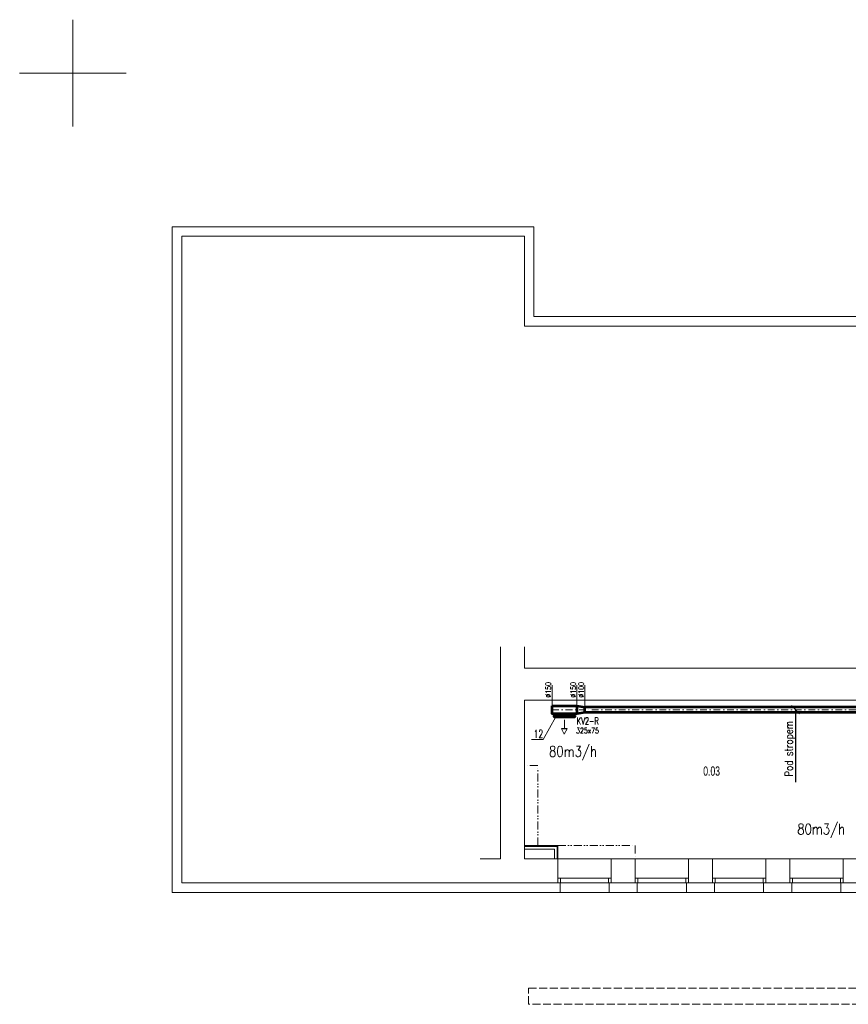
# Model space of a CAD drawing. Header units: millimetres. Extents: x -17045 to 252927, y -178787 to -18768.
# Tile 14 of 46: x -17044 to -1495, y -141143 to -122682. Entities that reach past the tile are written whole.
import ezdxf
from ezdxf.enums import TextEntityAlignment as Align

# ---------------------------------------------------------------- set-up
doc = ezdxf.new("R2010")
doc.units = ezdxf.units.MM
doc.header["$LTSCALE"] = 10
for name, pattern in [('1.PP - SLEPY_nové$0$Carkovana 2x_1', [200, 150, -50]), ('1.PP - SLEPY_nové$0$JIS_09_15', [300, 150, -50, 0, -50, 0, -50]), ('DASHDOT', [25.4, 12.7, -6.35, 0, -6.35])]:
    doc.linetypes.add(name, pattern=pattern)
for name, color, linetype, lineweight in [('1.PP - SLEPY_nové$0$1.PP - NÁVRH', 9, 'Continuous', 9), ('1.PP - SLEPY_nové$0$KCE NAD', 9, 'Continuous', 9), ('1.PP - SLEPY_nové$0$VÝPLNĚ', 9, 'Continuous', 9), ('1_pismo', 4, 'Continuous', 25), ('Popis1', 3, 'Continuous', 30), ('TB_23_UT_2NP_DSP', 7, 'Continuous', 5), ('V-tvarovky', 1, 'Continuous', 70), ('VZT rozměry', 6, 'Continuous', 30), ('VZT text', 100, 'Continuous', 30), ('VZT_BLOKY', 10, 'Continuous', 53), ('VZT_DIMENZE', 120, 'Continuous', 20), ('VZT_OSA', 255, 'DASHDOT', 13), ('VZT_pozice 02', 30, 'Continuous', 20)]:
    doc.layers.add(name, color=color, linetype=linetype, lineweight=lineweight)
doc.layers.add('VZT značky', color=170, linetype='Continuous')
doc.styles.add('1.PP - SLEPY_nové$0$MtXpl_Arial_Black', font='txt')
doc.styles.get("Standard").update_dxf_attribs({"font": 'simplex.shx', "width": 0.8})

# ---------------------------------------------------------------- blocks, each defined once
blk = doc.blocks.new('1.PP - SLEPY_nové')
at = {"color": 9, "linetype": 'Continuous', "lineweight": 9, "ltscale": 0.1}
for p, q in [((-19978, -43411), (-19978, -41411)), ((-20978, -42411), (-18978, -42411))]:
    blk.add_line(p, q, dxfattribs=at)
at = {"layer": '1.PP - SLEPY_nové$0$1.PP - NÁVRH', "color": 9, "linetype": 'Continuous', "lineweight": 9, "ltscale": 0.1}
for p, q in [((-18118, -45292), (-18118, -57777)), ((-11328, -45292), (-18118, -45292)), ((-11328, -46977), (-11328, -45292)), ((-11508, -45472), (-17938, -45472)), ((-17938, -45472), (-17938, -57597)), ((-11508, -47157), (-11508, -45472)), ((-1983, -46977), (-11328, -46977)), ((-2875, -47157), (-11508, -47157)), ((-11958, -53172), (-11958, -57147)), ((-11508, -53172), (-11508, -53567)), ((-11508, -53567), (-2653, -53567)), ((-11508, -54167), (-4828, -54167)), ((-11508, -54167), (-11508, -57147)), ((-10878, -56897), (-11508, -56897)), ((-10893, -56912), (-11508, -56912)), ((-10943, -56962), (-11508, -56962)), ((-10943, -57147), (-10943, -56962)), ((-10893, -57147), (-10893, -56912)), ((-10878, -57147), (-10878, -56897)), ((-12336, -57147), (-11958, -57147)), ((-11508, -57147), (-10878, -57147)), ((-9878, -57147), (-10878, -57147)), ((-9878, -57147), (-10878, -57147)), ((-10878, -57147), (-10878, -57597)), ((-10878, -57147), (-10878, -57597)), ((-9878, -57147), (-9878, -57597)), ((-9878, -57147), (-9878, -57597)), ((-9878, -57147), (-9428, -57147)), ((-8428, -57147), (-9428, -57147)), ((-8428, -57147), (-9428, -57147)), ((-9428, -57147), (-9428, -57597)), ((-9428, -57147), (-9428, -57597)), ((-8428, -57147), (-8428, -57597)), ((-8428, -57147), (-7978, -57147)), ((-8428, -57147), (-8428, -57597)), ((-6978, -57147), (-7978, -57147)), ((-7978, -57147), (-7978, -57597)), ((-6978, -57147), (-6978, -57597)), ((-6978, -57147), (-6528, -57147)), ((-5528, -57147), (-6528, -57147)), ((-6528, -57147), (-6528, -57597)), ((-5528, -57147), (-5528, -57597)), ((-5528, -57147), (-4828, -57147)), ((-17938, -57597), (-12336, -57597)), ((-12336, -57597), (-10878, -57597)), ((-10838, -57597), (-10878, -57597)), ((-10838, -57597), (-10838, -57777)), ((-10838, -57597), (-10838, -57777)), ((-9918, -57597), (-9918, -57777)), ((-9918, -57597), (-9918, -57777)), ((-9878, -57597), (-9918, -57597)), ((-9878, -57597), (-9428, -57597)), ((-9388, -57597), (-9428, -57597)), ((-9388, -57597), (-9388, -57777)), ((-9388, -57597), (-9388, -57777)), ((-8468, -57597), (-8468, -57777)), ((-8468, -57597), (-8468, -57777)), ((-8428, -57597), (-8468, -57597)), ((-8428, -57597), (-7978, -57597)), ((-7938, -57597), (-7978, -57597)), ((-7938, -57597), (-7938, -57777)), ((-7018, -57597), (-7018, -57777)), ((-6978, -57597), (-7018, -57597)), ((-6978, -57597), (-6528, -57597)), ((-6488, -57597), (-6528, -57597)), ((-6488, -57597), (-6488, -57777)), ((-5568, -57597), (-5568, -57777)), ((-5528, -57597), (-5568, -57597)), ((-5528, -57597), (-2628, -57597)), ((-5528, -57597), (-5528, -57597)), ((-5528, -57597), (-5528, -57597)), ((-18118, -57777), (-10838, -57777)), ((-10838, -57777), (-9918, -57777)), ((-9918, -57777), (-9388, -57777)), ((-9388, -57777), (-8468, -57777)), ((-8468, -57777), (-7938, -57777)), ((-7938, -57777), (-7018, -57777)), ((-7018, -57777), (-6488, -57777)), ((-6488, -57777), (-5568, -57777)), ((-5568, -57777), (-2588, -57777)), ((-5568, -57777), (-5568, -57777)), ((-5568, -57777), (-5568, -57777))]:
    blk.add_line(p, q, dxfattribs=at)
at = {"layer": '1.PP - SLEPY_nové$0$1.PP - NÁVRH', "color": 9, "linetype": '1.PP - SLEPY_nové$0$Carkovana 2x_1', "lineweight": 9, "ltscale": 0.1}
for p, q in [((-11428, -59872), (-11428, -59572)), ((-11428, -59572), (-1408, -59572)), ((-1408, -59872), (-11428, -59872))]:
    blk.add_line(p, q, dxfattribs=at)
at = {"layer": '1.PP - SLEPY_nové$0$KCE NAD', "color": 9, "linetype": '1.PP - SLEPY_nové$0$JIS_09_15', "lineweight": 9, "ltscale": 0.1}
for p, q in [((-11258, -55397), (-11508, -55397)), ((-11258, -56897), (-11258, -55397)), ((-10878, -56897), (-9428, -56897)), ((-9428, -56897), (-9428, -57147))]:
    blk.add_line(p, q, dxfattribs=at)
at = {"layer": '1.PP - SLEPY_nové$0$VÝPLNĚ', "color": 9, "linetype": 'Continuous', "lineweight": 9, "ltscale": 0.1}
for p, q in [((-9878, -57507), (-10878, -57507)), ((-9878, -57507), (-10878, -57507)), ((-9878, -57597), (-10878, -57597)), ((-9878, -57597), (-10878, -57597)), ((-10828, -57507), (-10828, -57597)), ((-10828, -57507), (-10828, -57597)), ((-9928, -57507), (-9928, -57597)), ((-9928, -57507), (-9928, -57597)), ((-8428, -57507), (-9428, -57507)), ((-8428, -57507), (-9428, -57507)), ((-8428, -57597), (-9428, -57597)), ((-8428, -57597), (-9428, -57597)), ((-9378, -57507), (-9378, -57597)), ((-9378, -57507), (-9378, -57597)), ((-8478, -57507), (-8478, -57597)), ((-8478, -57507), (-8478, -57597)), ((-6978, -57507), (-7978, -57507)), ((-6978, -57597), (-7978, -57597)), ((-7928, -57507), (-7928, -57597)), ((-7028, -57507), (-7028, -57597)), ((-5528, -57507), (-6528, -57507)), ((-5528, -57597), (-6528, -57597)), ((-6478, -57507), (-6478, -57597)), ((-5578, -57507), (-5578, -57597))]:
    blk.add_line(p, q, dxfattribs=at)
at = {"layer": '1.PP - SLEPY_nové$0$1.PP - NÁVRH', "color": 9, "lineweight": 9, "ltscale": 0.1, "style": '1.PP - SLEPY_nové$0$MtXpl_Arial_Black', "width": 0.69}
blk.add_text('0.03', height=175, dxfattribs=at).set_placement((-8151, -55586))

msp = doc.modelspace()

# ---------------------------------------------------------------- linework, layer by layer
at = {"layer": '1_pismo'}
for points in [[(-2411, -135694), (-2561, -135543)], [(-2486, -135619), (-2486, -136977)]]:
    msp.add_lwpolyline(points, dxfattribs=at)
at = {"layer": 'TB_23_UT_2NP_DSP', "color": 40, "linetype": 'ByBlock', "lineweight": 70}
msp.add_lwpolyline([(-6633, -135726), (-6633, -135756), (-7008, -135756), (-7008, -135726)], close=True, dxfattribs=at)
at = {"layer": 'VZT značky', "linetype": 'ByBlock', "lineweight": 13, "extrusion": (0, 0, -1)}
for p, q in [((-6824, -135979), (-6821, -135810)), ((-6827, -136081), (-6875, -135978)), ((-6827, -136081), (-6773, -135981))]:
    msp.add_line(p, q, dxfattribs=at)
at = {"layer": 'VZT značky', "extrusion": (0, 0, -1)}
msp.add_lwpolyline([(6773, -135981), (6875, -135978)], dxfattribs=at)
at = {"layer": 'VZT_BLOKY'}
msp.add_lwpolyline([(-7054, -135544), (-6588, -135544), (-6588, -135694), (-7054, -135694)], close=True, dxfattribs=at)
for points in [[(-6588, -135544), (-6438, -135569)], [(-6438, -135669), (-6588, -135694)], [(-6438, -135669), (-6438, -135569)], [(-594, -135569), (-6438, -135569)], [(-594, -135669), (-6438, -135669)], [(-6633, -135694), (-7008, -135694), (-7008, -135726), (-6633, -135726), (-6633, -135694)]]:
    msp.add_lwpolyline(points, dxfattribs=at)
at = {"layer": 'VZT_DIMENZE'}
for points in [[(-7054, -135159), (-7054, -135544)], [(-6588, -135159), (-6588, -135544)], [(-6438, -135159), (-6442, -135568)]]:
    msp.add_lwpolyline(points, dxfattribs=at)
at = {"layer": 'VZT_OSA'}
for points in [[(-7054, -135619), (-6438, -135619)], [(-594, -135619), (-6438, -135619)]]:
    msp.add_lwpolyline(points, dxfattribs=at)
at = {"layer": 'VZT_pozice 02'}
msp.add_lwpolyline([(-6982, -135756), (-7222, -136180), (-7438, -136180)], dxfattribs=at)

# ---------------------------------------------------------------- block references
at = {"layer": 'V-tvarovky', "rotation": 0.0004583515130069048}
msp.add_blockref('1.PP - SLEPY_nové', (3933, -81271), dxfattribs=at)

# ---------------------------------------------------------------- texts
at = {"layer": '1_pismo', "insert": (-2688, -135831), "char_height": 150, "width": 2446.26, "attachment_point": 3, "rotation": 90}
msp.add_mtext('Pod stropem', dxfattribs=at)
at = {"layer": 'Popis1', "width": 0.8}
for p in [(-6663, -136502), (-2005, -137957)]:
    msp.add_text('80m3/h', height=200, rotation=0.0205, dxfattribs=at).set_placement(p, align=Align.CENTER)
at = {"layer": 'VZT rozměry', "width": 0.7}
msp.add_text('325x75', height=100, rotation=359.8692, dxfattribs=at).set_placement((-6604, -136061))
at = {"layer": 'VZT text', "width": 0.7}
msp.add_text('KV2-R', height=130, rotation=359.8692, dxfattribs=at).set_placement((-6591, -135897))
at = {"layer": 'VZT_DIMENZE', "width": 0.7}
for s, p in [('%%C150', (-7076, -135394)), ('%%C150', (-6609, -135394)), ('%%C100', (-6459, -135394))]:
    msp.add_text(s, height=100, rotation=89.8692, dxfattribs=at).set_placement(p)
at = {"layer": 'VZT_pozice 02', "width": 0.7}
msp.add_text('12', height=150, rotation=359.8692, dxfattribs=at).set_placement((-7401, -136148))

doc.saveas('drawing.dxf')
